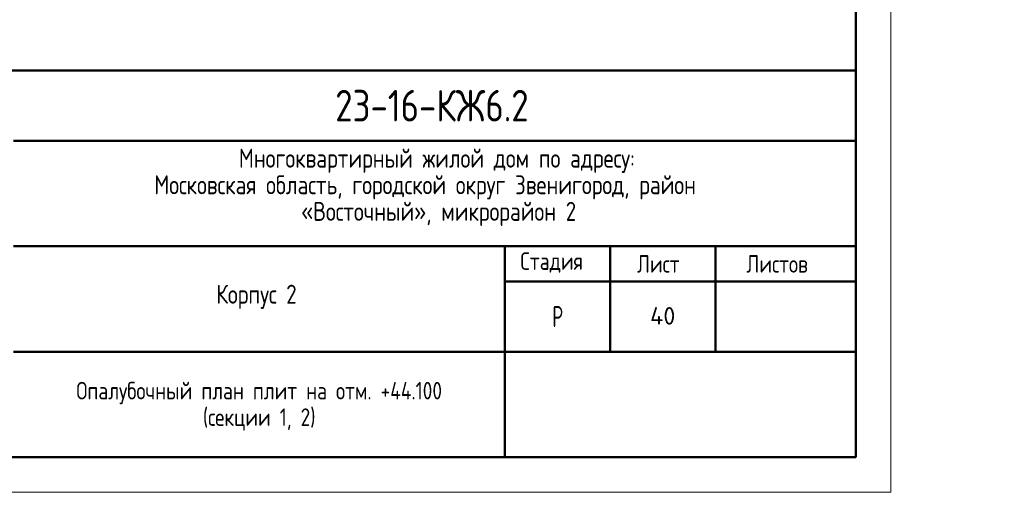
# Model space of a CAD drawing. Header units: millimetres. Extents: x 0 to 43617, y 0 to 29700.
# Tile 10 of 20: x 29587 to 43617, y 0 to 6724. Entities that reach past the tile are written whole.
import ezdxf

# ---------------------------------------------------------------- set-up
doc = ezdxf.new("R2010")
doc.units = ezdxf.units.MM
doc.layers.add('Standard', color=7, linetype='Continuous', lineweight=25)
doc.styles.add('ARIAL', font='arial.ttf')
doc.styles.add('GOST 2.304-81', font='txt')
doc.styles.add('ISOCPEUR', font='txt')

msp = doc.modelspace()

# ---------------------------------------------------------------- linework, layer by layer
at = {"layer": 'Standard', "color": 7, "linetype": 'Continuous', "lineweight": 50, "transparency": 33554687}
for p, q in [((23000, 6000), (41500, 6000)), ((29500, 5000), (41500, 5000)), ((29500, 3500), (41500, 3500)), ((36500, 2000), (36500, 3500)), ((38000, 2000), (38000, 3500)), ((39500, 2000), (39500, 3500)), ((36500, 3000), (41500, 3000)), ((29500, 2000), (41500, 2000)), ((36500, 500), (36500, 2000)), ((36500, 500), (36500, 2000))]:
    msp.add_line(p, q, dxfattribs=at)
at = {"layer": 'Standard', "color": 7, "linetype": 'Continuous', "lineweight": 25, "transparency": 33554687}
for p, q in [((41500, 500), (41500, 6000)), ((23000, 500), (41500, 500)), ((23000, 500), (41500, 500)), ((23000, 500), (41500, 500))]:
    msp.add_line(p, q, dxfattribs=at)
at = {"layer": 'Standard', "color": 7, "linetype": 'Continuous', "lineweight": 13, "transparency": 33554687}
msp.add_lwpolyline([(0, 0), (42000, 0), (42000, 29700), (0, 29700), (0, 0)], close=True, dxfattribs=at)
at = {"layer": 'Standard', "color": 7, "linetype": 'Continuous', "lineweight": 50, "transparency": 33554687}
msp.add_lwpolyline([(2000, 29200), (41500, 29200), (41500, 500), (2000, 500), (2000, 29200)], close=True, dxfattribs=at)

# ---------------------------------------------------------------- texts
at = {"layer": 'Standard', "color": 7, "linetype": 'Continuous', "lineweight": 50, "transparency": 33554687, "insert": (34083, 5275), "char_height": 450, "width": 3070.53, "attachment_point": 7, "style": 'GOST 2.304-81'}
msp.add_mtext('23-16-КЖ6.2', dxfattribs=at)
at = {"layer": 'Standard', "color": 7, "linetype": 'Continuous', "lineweight": 25, "transparency": 33554687, "attachment_point": 7, "style": 'GOST 2.304-81'}
for s, insert, char_height, width in [('Многоквартирный\\~жилой\\~дом\\~по\\~адресу:\\~', (32710, 4545), 270, 5717.08), ('Московская\\~область,\\~городской\\~округ\\~Звенигород,\\~район\\~', (31504, 4167), 270, 8136.21), ('«Восточный»,\\~микрорайон\\~2', (33597, 3789), 270, 3952.83), ('Стадия', (36721, 3125), 250, 1031.12), ('Лист', (38384, 3125), 250, 782.23), ('Листов', (39943, 3125), 250, 1066.51), ('Корпус\\~2', (32388, 2610), 270, 1362.88), ('\\W0.77;Р', (37177, 2350), 300, 262.92)]:
    msp.add_mtext(s, dxfattribs=dict(at, insert=insert, char_height=char_height, width=width))
at = {"layer": 'Standard', "color": 7, "linetype": 'Continuous', "lineweight": 13, "transparency": 33554687, "insert": (38750, 2510), "char_height": 250, "width": 485.29, "attachment_point": 5, "style": 'ISOCPEUR'}
msp.add_mtext('\\A1;{\\fISOCPEUR|i0|b0;\\H250.000000;\\W1.000000;\\C7;40}\\P', dxfattribs=at)
at = {"layer": 'Standard', "color": 7, "linetype": 'Continuous', "lineweight": 25, "transparency": 33554687, "insert": (33000, 1571), "char_height": 250, "width": 6396.31, "attachment_point": 2, "line_spacing_factor": 0.903614, "style": 'ARIAL'}
msp.add_mtext('\\A1;{\\fGOST 2.304-81|i0|b0;\\H250.000000;\\W1.000000;\\C7;Опалубочный план плит на отм. +44.100 }\\P{\\fGOST 2.304-81|i0|b0;\\H250.000000;\\W1.000000;\\C7;(секции 1, 2)}\\P', dxfattribs=at)

doc.saveas('drawing.dxf')
